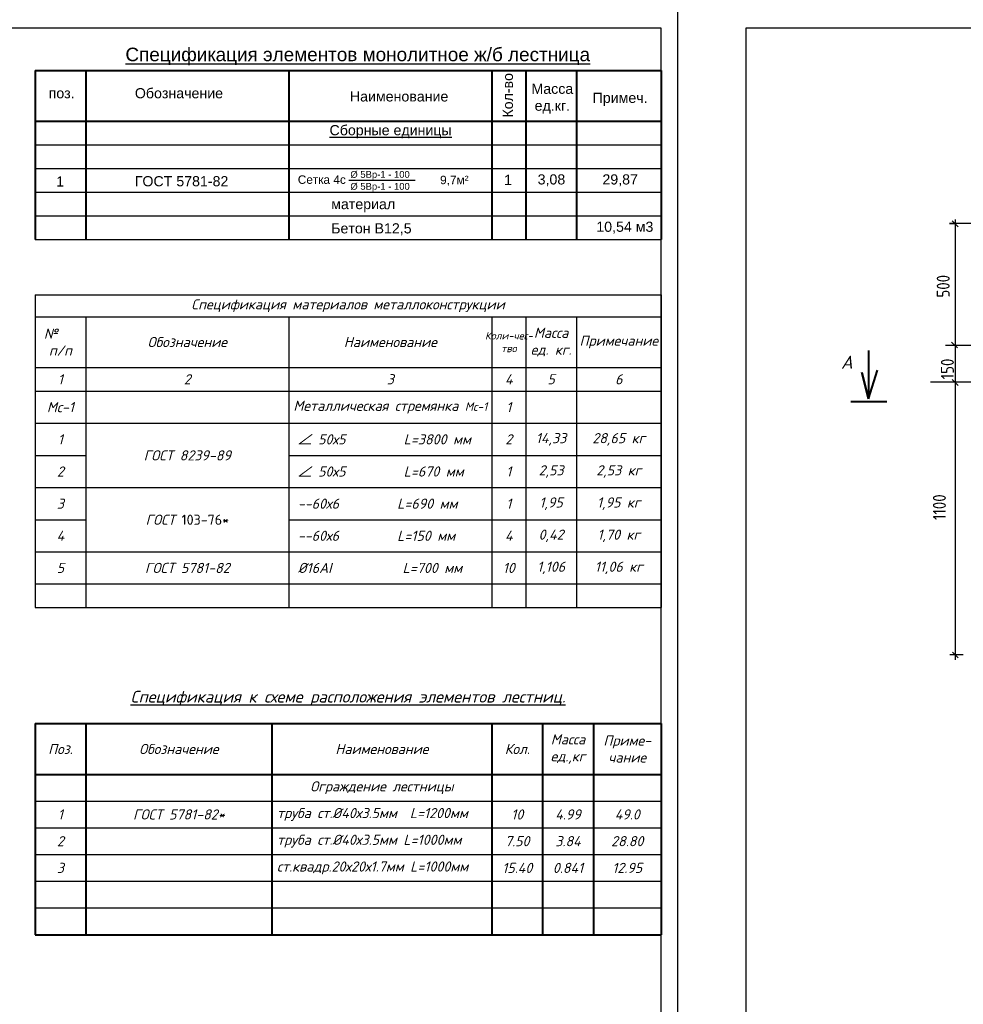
# Model space of a CAD drawing. Header units: millimetres. Extents: x -3143211 to -2549809, y 1060331 to 1394375.
# Tile 14 of 151: x -3076750 to -3048866, y 1089443 to 1118555. Entities that reach past the tile are written whole.
import ezdxf

# ---------------------------------------------------------------- set-up
doc = ezdxf.new("R2010")
doc.units = ezdxf.units.MM
doc.layers.add('размер', color=34, linetype='Continuous')
doc.layers.add('Слой2', color=160, linetype='Continuous')
doc.styles.get("Standard").update_dxf_attribs({"font": 'isocpeui.ttf'})
doc.styles.add('STANDART', font='TXT.SHX', dxfattribs={"width": 0.8})
doc.styles.add('V@ler@Live', font='isocpeui.ttf')
doc.styles.add('стиль1', font='times.ttf', dxfattribs={"height": 2.5})

# ---------------------------------------------------------------- blocks, each defined once
blk = doc.blocks.new('*T61')
at = {"color": 0, "linetype": 'ByBlock', "lineweight": -2, "transparency": 16777216}
for p, q in [((0, 0), (18500, 0)), ((0, 0), (0, -9253)), ((18500, 0), (18500, -9253)), ((0, -650), (18500, -650)), ((1500, -650), (1500, -9253)), ((7500, -650), (7500, -9253)), ((13500, -650), (13500, -9253)), ((14500, -650), (14500, -9253)), ((16000, -650), (16000, -9253)), ((0, -2150), (18500, -2150)), ((0, -2850), (18500, -2850)), ((0, -3800), (18500, -3800)), ((0, -4751), (1500, -4751)), ((7500, -4751), (18500, -4751)), ((0, -5703), (18500, -5703)), ((0, -6653), (1500, -6653)), ((7500, -6653), (18500, -6653)), ((0, -7603), (18500, -7603)), ((0, -8553), (18500, -8553)), ((0, -9253), (18500, -9253))]:
    blk.add_line(p, q, dxfattribs=at)
at = {"color": 0, "lineweight": 25, "transparency": 16777216}
for s, insert, char_height, width, attachment_point in [('Спецификация материалов металлоконструкции', (9250, -325), 300, 18350, 5), ('№    п/п', (750, -1400), 300, 1350, 5), ('Коли-чес- тво', (14000, -1400), 225, 850, 5), ('Масса ед. кг.', (15250, -1400), 300, 1350, 5), ('Обозначение', (4500, -1400), 300, 5850, 5), ('Наименование', (10500, -1400), 300, 5850, 5), ('Примечание', (17250, -1400), 300, 2350, 5), ('1', (750, -2500), 300, 1350, 5), ('2', (4500, -2500), 300, 5850, 5), ('3', (10500, -2500), 300, 5850, 5), ('4', (14000, -2500), 300, 850, 5), ('5', (15250, -2500), 300, 1350, 5), ('6', (17250, -2500), 300, 2350, 5), ('Мс-1', (750, -3325), 300, 1350, 5), ('Металлическая стремянка {\\H0.8333x;Мс-1}', (10500, -3325), 300, 5850, 5), ('1', (14000, -3325), 300, 850, 5), ('1', (750, -4276), 300, 1350, 5), (' ∠ 50х5{\\C256;         L=3800 мм}', (7575, -4276), 300, 5850, 4), ('2', (14000, -4276), 300, 850, 5), ('14,33', (15250, -4276), 300, 1350, 5), ('28,65 кг', (17250, -4276), 300, 2350, 5), ('{\\C256;ГОСТ 8239-89}', (4500, -4751), 300, 5850, 5), ('2', (750, -5227), 300, 1350, 5), (' ∠ 50х5{\\C256;         L=670 мм}', (7575, -5227), 300, 5850, 4), ('1', (14000, -5227), 300, 850, 5), ('2,53', (15250, -5227), 300, 1350, 5), ('2,53 кг', (17250, -5227), 300, 2350, 5), ('3', (750, -6178), 300, 1350, 5), (' --60х6{\\C256;         L=690 мм}', (7575, -6178), 300, 5850, 4), ('1', (14000, -6178), 300, 850, 5), ('1,95', (15250, -6178), 300, 1350, 5), ('1,95 кг', (17250, -6178), 300, 2350, 5), ('{\\C7;ГОСТ \\fISOCPEUR|b0|i0|c238|p34;103-76*}', (4500, -6653), 300, 5850, 5), ('4', (750, -7128), 300, 1350, 5), (' --60х6{\\C256;         L=150 мм}', (7575, -7128), 300, 5850, 4), ('4', (14000, -7128), 300, 850, 5), ('0,42', (15250, -7128), 300, 1350, 5), ('1,70 кг', (17250, -7128), 300, 2350, 5), ('5', (750, -8078), 300, 1350, 5), ('ГОСТ 5781-82', (4500, -8078), 300, 5850, 5), (' %%C16{\\C256;AI           L=700 мм}', (7575, -8078), 300, 5850, 4), ('10', (14000, -8078), 300, 850, 5), ('1,106', (15250, -8078), 300, 1350, 5), ('11,06 кг', (17250, -8078), 300, 2350, 5)]:
    blk.add_mtext(s, dxfattribs=dict(at, insert=insert, char_height=char_height, width=width, attachment_point=attachment_point))

msp = doc.modelspace()

# ---------------------------------------------------------------- linework, layer by layer
at = {"color": 0}
for p, q in [((-3057296.73173, 1076804.62022), (-3057296.73173, 1118804.62022)), ((-2998396.73173, 1118304.62022), (-3055296.73173, 1118304.62022)), ((-3055296.73173, 1118304.62022), (-3055296.73173, 1077304.62022))]:
    msp.add_line(p, q, dxfattribs=at)
at = {"color": 0, "lineweight": 40}
for p, q in [((-3076296.73173, 1117055.36914), (-3057796.73173, 1117055.36914)), ((-3076296.73173, 1117055.36914), (-3076296.73173, 1112055.36914)), ((-3074796.73173, 1117055.36914), (-3074796.73173, 1112055.36914)), ((-3068796.73173, 1117055.36914), (-3068796.73173, 1112055.36914)), ((-3062796.73173, 1117055.36914), (-3062796.73173, 1112055.36914)), ((-3061796.73173, 1117055.36914), (-3061796.73173, 1112055.36914)), ((-3060296.73173, 1117055.36914), (-3060296.73173, 1112055.36914)), ((-3057796.73173, 1117055.36914), (-3057796.73173, 1112055.36914)), ((-3076296.73173, 1115555.36914), (-3057796.73173, 1115555.36914))]:
    msp.add_line(p, q, dxfattribs=at)
at = {"color": 0, "ltscale": 0.01}
for p, q in [((-3076296.73173, 1114855.36914), (-3057796.73173, 1114855.36914)), ((-3076296.73173, 1114155.36914), (-3057796.73173, 1114155.36914))]:
    msp.add_line(p, q, dxfattribs=at)
at = {"color": 0, "lineweight": 25}
for p, q in [((-3076296.73173, 1113455.36914), (-3057796.73173, 1113455.36914)), ((-3076296.73173, 1112755.36914), (-3057796.73173, 1112755.36914)), ((-3076296.73173, 1112055.36914), (-3057796.73173, 1112055.36914))]:
    msp.add_line(p, q, dxfattribs=at)
at = {"color": 188, "linetype": 'ByBlock'}
for p, q in [((-3049020.92143, 1112434.68575), (-3049193.72143, 1112607.48575)), ((-3049040.40866, 1108851.06798), (-3049213.20866, 1109023.86798)), ((-3048952.07565, 1107834.91548), (-3049836.72288, 1107834.91548)), ((-3049190.57872, 1107916.37555), (-3049017.77872, 1107743.57555)), ((-3049188.55551, 1099858.14432), (-3049015.75551, 1099685.34432))]:
    msp.add_line(p, q, dxfattribs=at)
at = {"lineweight": 40}
for p, q in [((-3051666.26125, 1108776.17943), (-3051666.26125, 1107340.76762)), ((-3051862.16912, 1108123.71937), (-3051666.26125, 1107340.76762)), ((-3051666.26125, 1107340.76762), (-3051862.16912, 1108123.71937)), ((-3051666.26125, 1107340.76762), (-3051405.05077, 1108188.96523)), ((-3052193.50214, 1107267.09826), (-3051121.79021, 1107267.09826))]:
    msp.add_line(p, q, dxfattribs=at)
at = {"lineweight": 40, "ltscale": 100}
for p, q in [((-3076296.73173, 1097741.16788), (-3057796.73173, 1097741.16788)), ((-3076296.73173, 1097741.16788), (-3076296.73173, 1091501.16788)), ((-3074796.73173, 1097741.16788), (-3074796.73173, 1091501.16788)), ((-3069296.73173, 1097741.16788), (-3069296.73173, 1091501.16788)), ((-3062796.73173, 1097741.16788), (-3062796.73173, 1091501.16788)), ((-3061296.73173, 1097741.16788), (-3061296.73173, 1091501.16788)), ((-3059796.73173, 1097741.16788), (-3059796.73173, 1091501.16788)), ((-3057796.73173, 1097741.16788), (-3057796.73173, 1091501.16788)), ((-3076296.73173, 1096241.16788), (-3057796.73173, 1096241.16788)), ((-3076296.73173, 1091501.16788), (-3057796.73173, 1091501.16788))]:
    msp.add_line(p, q, dxfattribs=at)
at = {"ltscale": 100}
for p, q in [((-3076296.73173, 1095451.16788), (-3057796.73173, 1095451.16788)), ((-3076296.73173, 1094661.16788), (-3057796.73173, 1094661.16788)), ((-3076296.73173, 1093871.16788), (-3057796.73173, 1093871.16788)), ((-3076296.73173, 1093081.16788), (-3057796.73173, 1093081.16788)), ((-3076296.73173, 1092291.16788), (-3057796.73173, 1092291.16788))]:
    msp.add_line(p, q, dxfattribs=at)
at = {"color": 0}
for points in [[(-3116696.73173, 1076804.62022), (-3057296.73173, 1076804.62022), (-3057296.73173, 1118804.62022), (-3116696.73173, 1118804.62022)], [(-3114696.73173, 1077304.62022), (-3057796.73173, 1077304.62022), (-3057796.73173, 1118304.62022), (-3114696.73173, 1118304.62022)]]:
    msp.add_lwpolyline(points, close=True, dxfattribs=at)
at = {"layer": 'Defpoints', "color": 188, "linetype": 'ByBlock'}
msp.add_point((-3049577.52288, 1107834.91548), dxfattribs=at)
at = {"layer": 'размер', "color": 188}
for p, q in [((-3045541.27051, 1112524.66402), (-3049272.49654, 1112524.66402)), ((-3049272.49654, 1112524.66402), (-3049092.45054, 1112524.66402)), ((-3049109.73054, 1112646.69572), (-3049109.73054, 1108930.6032)), ((-3045397.27051, 1108924.66402), (-3049394.28167, 1108924.66402)), ((-3049109.73054, 1108930.6032), (-3049109.73054, 1107834.91548)), ((-3045470.23457, 1107834.91548), (-3049836.72288, 1107834.91548)), ((-3049115.73054, 1107834.91548), (-3049127.01054, 1107834.91548)), ((-3049109.73054, 1107834.91548), (-3049109.73054, 1099631.26597)), ((-3049103.73054, 1107834.91548), (-3049092.45054, 1107834.91548)), ((-3048868.68703, 1099779.09826), (-3049265.17586, 1099779.09826))]:
    msp.add_line(p, q, dxfattribs=at)
at = {"layer": 'Слой2', "color": 0}
msp.add_line((-3065061.71477, 1113797.05802), (-3067020.54812, 1113797.05802), dxfattribs=at)

# ---------------------------------------------------------------- block references
msp.add_blockref('*T61', (-3076296.73173, 1110423.29587))

# ---------------------------------------------------------------- texts
at = {"lineweight": 40}
msp.add_text('A', height=384, dxfattribs=at).set_placement((-3052480.18299, 1108233.84217))
at = {"color": 0, "lineweight": 25, "style": 'стиль1'}
for s, insert, char_height, attachment_point in [('\\pt6.8;{\\fArial|b0|i0|c204|p34;\\LСпецификация элементов монолитное ж/б лестница}', (-3066760.36429, 1117467.06264), 400, 5), ('{\\fArial|b0|i0|c204|p34;поз.}', (-3075510.82227, 1116379.16168), 300, 5), ('\\pt5.9499;{\\fArial|b0|i0|c204|p34;Масса\\Pед.кг.}', (-3061009.41657, 1116218.93286), 300, 5), ('\\pt6.8001;{\\fArial|b0|i0|c204|p34;Наименование}', (-3065537.74481, 1116284.24794), 300, 5), ('\\pt5.9499;{\\fArial|b0|i0|c204|p34;Примеч.}', (-3059006.81489, 1116198.60426), 300, 5), ('\\pt5.1;{\\fArial|b0|i0|c204|p34;\\LСборные единицы}', (-3065789.46683, 1115242.87699), 300, 5), ('\\pt6.8;{\\fArial|b0|i0|c204|p34;3,08}', (-3061036.42061, 1113805.05252), 300, 5), ('\\pt6.801;{\\fArial|b0|i0|c204|p34;29,87}', (-3059005.05753, 1113805.05252), 300, 5), ('{\\fArial|b0|i0|c204|p34;материал}', (-3067544.62603, 1113057.90404), 300, 4), ('{\\fArial|b0|i0|c204|p34;Бетон В12,5}', (-3067544.62603, 1112357.90404), 300, 4)]:
    msp.add_mtext(s, dxfattribs=dict(at, insert=insert, char_height=char_height, attachment_point=attachment_point))
at = {"color": 0, "lineweight": 25, "insert": (-3062322.47905, 1116318.98186), "char_height": 300, "attachment_point": 5, "rotation": 90, "style": 'стиль1'}
msp.add_mtext('\\pt5.9499;{\\fArial|b0|i0|c204|p34;Кол\\fArial|b0|i0|c0|p34;-\\fArial|b0|i0|c204|p34;во}', dxfattribs=at)
at = {"color": 0, "lineweight": 40, "insert": (-3072043.70735, 1116379.16168), "char_height": 300, "attachment_point": 5, "style": 'стиль1'}
msp.add_mtext('{\\fArial|b0|i0|c204|p34;Обозначение}', dxfattribs=at)
at = {"color": 0, "insert": (-3075555.61951, 1113770.52299), "char_height": 300, "width": 638.9766048, "attachment_point": 5}
msp.add_mtext('\\pt6.8001;{\\fArial|b0|i0|c204|p34;1}', dxfattribs=at)
at = {"color": 0, "ltscale": 0.01, "char_height": 300, "attachment_point": 5, "style": 'стиль1'}
for s, insert in [('\\pt6800.1;{\\fArial|b0|i0|c204|p34;1\\fArial|b0|i0|c0|p34; }', (-3062321.36902, 1113818.46455)), ('\\pt6.801;{\\fArial|b0|i0|c204|p34;10,54 м3}', (-3058867.34041, 1112405.15079))]:
    msp.add_mtext(s, dxfattribs=dict(at, insert=insert))
at = {"ltscale": 100, "style": 'V@ler@Live'}
for s, insert, char_height, width, attachment_point in [('{\\LСпецификация к схеме расположения элементов лестниц.}', (-3067046.73173, 1098491.16788), 350, 13668.7460188, 5), ('Масса\\Pед.,кг', (-3060546.73173, 1096991.16788), 300, 1200, 5), ('Приме-\\Pчание', (-3058796.73173, 1096991.16788), 300, 1700, 5), ('Поз.', (-3075546.73173, 1096991.16788), 300, 1200, 5), ('Обозначение', (-3072046.73173, 1096991.16788), 300, 5200, 5), ('Наименование', (-3066046.73173, 1096991.16788), 300, 6200, 5), ('Кол.', (-3062046.73173, 1096991.16788), 300, 1200, 5), ('Ограждение лестницы', (-3066046.73173, 1095846.16788), 300, 6200, 5), ('1', (-3075546.73173, 1095056.16788), 300, 1200, 5), ('ГОСТ 5781-82*', (-3072046.73173, 1095056.16788), 300, 5200, 5), ('труба ст.%%C40х3.5мм  L=1200мм', (-3069146.73173, 1095056.16788), 300, 6200, 4), ('10', (-3062046.73173, 1095056.16788), 300, 1200, 5), ('4.99', (-3060546.73173, 1095056.16788), 300, 1200, 5), ('49.0', (-3058796.73173, 1095056.16788), 300, 1700, 5), ('2', (-3075546.73173, 1094266.16788), 300, 1200, 5), ('труба ст.%%C40х3.5мм L=1000мм', (-3069146.73173, 1094266.16788), 300, 6200, 4), ('7.50', (-3062046.73173, 1094266.16788), 300, 1200, 5), ('3.84', (-3060546.73173, 1094266.16788), 300, 1200, 5), ('28.80', (-3058796.73173, 1094266.16788), 300, 1700, 5), ('3', (-3075546.73173, 1093476.16788), 300, 1200, 5), ('ст.квадр.20х20х1.7мм L=1000мм', (-3069146.73173, 1093476.16788), 300, 6336.0225323, 4), ('15.40', (-3062046.73173, 1093476.16788), 300, 1200, 5), ('0.841', (-3060546.73173, 1093476.16788), 300, 1200, 5), ('12.95', (-3058796.73173, 1093476.16788), 300, 1817.1900598, 5)]:
    msp.add_mtext(s, dxfattribs=dict(at, insert=insert, char_height=char_height, width=width, attachment_point=attachment_point))
at = {"layer": 'размер', "color": 188, "style": 'STANDART', "width": 0.8}
for s, p in [('500', (-3049267.63336, 1110337.1788)), ('150', (-3049143.64718, 1107921.95934)), ('1100', (-3049380.25741, 1103761.69468))]:
    msp.add_text(s, height=384, rotation=90, dxfattribs=at).set_placement(p)
at = {"layer": 'Слой2', "color": 0, "attachment_point": 1}
for s, insert, char_height, width in [('\\pt5.1;{\\fArial|b0|i0|c204|p34;ГОСТ 5781-82}', (-3073349.77041, 1113929.25114), 300, 3715.0171921), ('\\pt4.25;{\\fArial|b0|i0|c204|p34;Сетка 4c}', (-3068531.73191, 1113951.19861), 250, 1459.2998369), ('\\pt3.4;{\\fArial|b0|i0|c204|p34;%%C 5Вр-1 - 100}', (-3066978.26684, 1114079.77422), 200, 2247.0348545), ('\\pt4.25;{\\fArial|b0|i0|c204|p34;9,7м²}', (-3064326.63498, 1113940.75738), 250, 1481.4007212), ('\\pt3.4;{\\fArial|b0|i0|c204|p34;%%C 5Вр-1 - 100}', (-3066978.26684, 1113726.3881), 200, 2247.0348545)]:
    msp.add_mtext(s, dxfattribs=dict(at, insert=insert, char_height=char_height, width=width))

doc.saveas('drawing.dxf')
